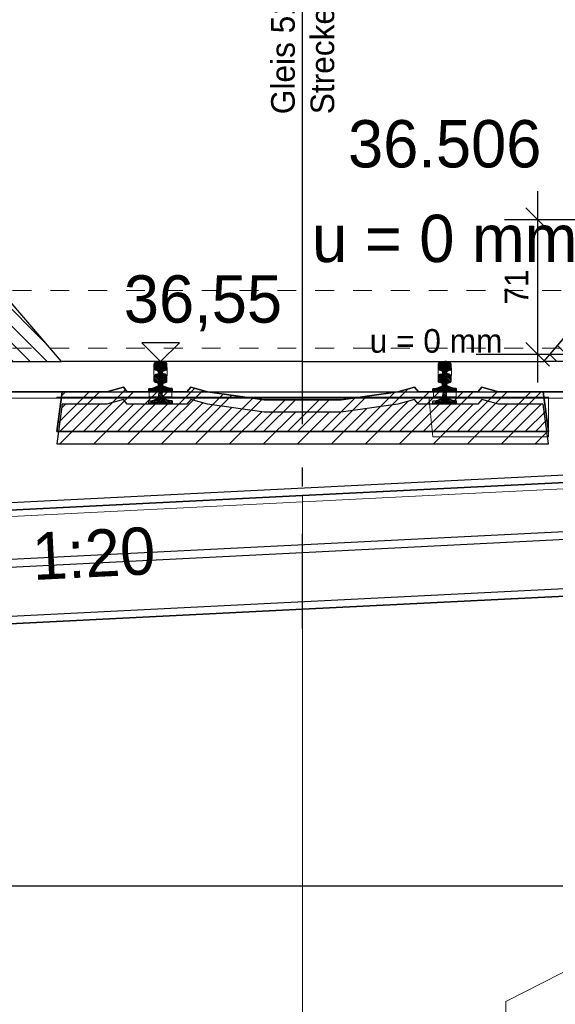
# Model space of a CAD drawing. Extents: x -805 to 3526, y -961 to 1039.
# Tile 166 of 256: x 859.62 to 862.45, y 33.11 to 38.31. Entities that reach past the tile are written whole.
import ezdxf
from ezdxf.enums import TextEntityAlignment as Align

# ---------------------------------------------------------------- set-up
doc = ezdxf.new("R2010")
doc.units = 0
for name, pattern in [('AUSGEZOGEN', [2, 1, 1]), ('STRICHPUNKT', [1, 0.5, -0.25, 0, -0.25]), ('VE22-087 - Bf_Dorsten-Hervest ModellRevit2022_rvt-1-Schnitt 6$0$Verdeckt', [7.14375, 4.7625, -2.38125])]:
    doc.linetypes.add(name, pattern=pattern)
doc.layers.get('0').update_dxf_attribs({"color": 251})
for name, color, linetype in [('361___H__Lichtraumprofil GC Hauptgleise', 8, 'Continuous'), ('Lichtraumprofil', 9, 'Continuous'), ('TTK-B-Gleis', 254, 'Continuous'), ('TTK-B-Verm', 251, 'Continuous'), ('TTK-P-Bahnsteig', 12, 'Continuous'), ('TTK-P-Gleis', 162, 'Continuous'), ('TTK-P-Gleisachse', 250, 'Continuous'), ('TTK-P-QP Block', 162, 'Continuous'), ('TTK-P-TEXT', 12, 'AUSGEZOGEN'), ('TTK-P-Verm', 251, 'Continuous'), ('TTK-P-Verm-ProVI', 112, 'Continuous'), ('TTK-QPs Blöcke', 102, 'Continuous')]:
    doc.layers.add(name, color=color, linetype=linetype)
for name, color, linetype, lineweight in [('EB-2236S-GLEIS-LIN', 7, 'Continuous', 25), ('EB-62273S-BETTUNG-LIN', 1, 'Continuous', 25), ('EB-62273S-FSS-LIN', 2, 'Continuous', 35), ('EB-62273S-GLEIS-LIN', 7, 'Continuous', 25), ('EB-62273S-GLEIS-TXT', 7, 'Continuous', 25), ('EB-62273S-GLEISACHSE-LIN', 7, 'STRICHPUNKT', 25), ('EB-62273S-NEIGUNG-TXT', 7, 'Continuous', 25), ('EB-62273S-PLANUM-LIN', 2, 'Continuous', 35), ('EB-62273S-PSS-LIN', 4, 'Continuous', 25), ('EB-62273S-Q-LOT-LIN', 7, 'Continuous', 18), ('EB-62273S-SCHWELLE-LIN', 7, 'Continuous', 25), ('EB-62273S-SCHWELLE-SRA', 7, 'Continuous', 18), ('IFCOUT_Oberbau_IFC_RVT-1-Schnitt 6$0$A-GENM', 13, 'Continuous', 9), ('TTK-B-Bestand', 252, 'Continuous', 35), ('TTK-P-Treppe oben', 12, 'Continuous', 25), ('TTK-P-Treppe unten', 12, 'Continuous', 25), ('VE22-087 - Bf_Dorsten-Hervest ModellRevit2022_rvt-1-Schnitt 6$0$A-FLOR-LEVL', 51, 'Continuous', 5)]:
    doc.layers.add(name, color=color, linetype=linetype, lineweight=lineweight)
doc.styles.add('AKG DIN 6776', font='AKG_DIN67.TTF')
doc.styles.add('PROVI', font='PROVI.SHX')
doc.styles.get("Standard").update_dxf_attribs({"font": 'arial.ttf'})
doc.styles.add('TTK AKG DIN 6776', font='AKG_DIN67.TTF', dxfattribs={"height": 0.25})
doc.dimstyles.new('TTK', dxfattribs={"dimtxt": 2.5, "dimasz": 2.5, "dimexe": 3.5, "dimexo": 0.1, "dimgap": 1, "dimtad": 1, "dimzin": 0, "dimtxsty": 'AKG DIN 6776', "dimblk": 'OBLIQUE', "dimcen": -0.09, "dimdle": 3, "dimclrd": 256, "dimclre": 256, "dimclrt": 256, "dimadec": 3, "dimazin": 0, "dimtfac": 1, "dimtofl": 0, "dimtmove": 0, "dimatfit": 3, "dimldrblk": 'OBLIQUE', "dimfxl": 7, "dimfxlon": 1, "dimtolj": 1, "dimtzin": 0, "dimlwd": -1, "dimlwe": -1, "dimarcsym": 0})
doc.dimstyles.new('TTK$6', dxfattribs={"dimtxt": 2.5, "dimasz": 2.5, "dimexe": 3.5, "dimexo": 0.1, "dimgap": 1, "dimtad": 1, "dimzin": 0, "dimtxsty": 'AKG DIN 6776', "dimblk": 'OBLIQUE', "dimcen": -0.09, "dimdle": 3, "dimse1": 1, "dimse2": 1, "dimclrd": 256, "dimclre": 256, "dimclrt": 256, "dimadec": 3, "dimazin": 0, "dimtfac": 1, "dimtofl": 0, "dimtmove": 0, "dimatfit": 3, "dimldrblk": 'OBLIQUE', "dimfxl": 7, "dimfxlon": 1, "dimtolj": 1, "dimtzin": 0, "dimlwd": -1, "dimlwe": -1, "dimarcsym": 0})
pattern_1 = [(45, (-142.05051, 87.43236), (-0.04490128, 0.04490128), [])]

# ---------------------------------------------------------------- blocks, each defined once
blk = doc.blocks.new('*D549')
at = {"layer": 'DEFPOINTS', "color": 0}
for p in [(1594.653, 36.7397), (1594.3062, 36.5752), (8.2233, 0)]:
    blk.add_point(p, dxfattribs=at)
at = {"layer": 'TTK-B-Bestand', "insert": (1594.1093, 36.9835), "char_height": 0.25, "attachment_point": 5, "style": 'AKG DIN 6776'}
blk.add_mtext('\\A1;36,588', dxfattribs=at)
blk = doc.blocks.new('_OBLIQUE')
at = {"color": 0, "linetype": 'ByBlock'}
blk.add_line((-0.5, -0.5), (0.5, 0.5), dxfattribs=at)
blk = doc.blocks.new('*D548')
at = {"layer": 'DEFPOINTS', "color": 0}
for p in [(1585.5366, 36.7706), (1585.0459, 36.614), (-0.8681, 0.0309)]:
    blk.add_point(p, dxfattribs=at)
at = {"layer": 'TTK-B-Bestand', "insert": (1585.0178, 37.0144), "char_height": 0.25, "attachment_point": 5, "style": 'AKG DIN 6776'}
blk.add_mtext('\\A1;36,621', dxfattribs=at)
blk = doc.blocks.new('*D547')
at = {"layer": 'DEFPOINTS', "color": 0}
for p in [(1244.5951, 35.6713), (1244.1853, 35.5313), (0, 0)]:
    blk.add_point(p, dxfattribs=at)
at = {"layer": 'TTK-P-Treppe unten', "insert": (1244.1389, 35.9152), "char_height": 0.25, "attachment_point": 5, "style": 'AKG DIN 6776', "bg_fill": 3, "box_fill_scale": 1.1, "bg_fill_color": 256, "bg_fill_true_color": 13158600, "bg_fill_transparency": 0}
blk.add_mtext('\\A1;35,53', dxfattribs=at)
blk = doc.blocks.new('*D546')
at = {"layer": 'DEFPOINTS', "color": 0}
for p in [(1248.9571, 37.4519), (1249.0816, 37.3335), (0, 0)]:
    blk.add_point(p, dxfattribs=at)
at = {"layer": 'TTK-P-Treppe unten', "insert": (1249.4133, 37.6958), "char_height": 0.25, "attachment_point": 5, "style": 'AKG DIN 6776'}
blk.add_mtext('\\A1;37,33', dxfattribs=at)
blk = doc.blocks.new('*D545')
at = {"layer": 'DEFPOINTS', "color": 0}
for p in [(1259.6018, 37.4765), (1259.6991, 37.3874), (0.198, 0.0396)]:
    blk.add_point(p, dxfattribs=at)
at = {"layer": 'TTK-P-Treppe unten', "insert": (1259.1455, 37.7204), "char_height": 0.25, "attachment_point": 5, "style": 'AKG DIN 6776'}
blk.add_mtext('\\A1;37,35', dxfattribs=at)
blk = doc.blocks.new('S54')
at = {"color": 0}
for p, q in [((-0.0335, 0.1187), (0.0018, 0.154)), ((-0.0335, 0.1275), (-0.0071, 0.1539)), ((-0.0335, 0.1363), (-0.0164, 0.1534)), ((-0.0335, 0.14), (-0.0324, 0.1449)), ((-0.0335, 0.116), (-0.0335, 0.14)), ((-0.0332, 0.1123), (-0.0335, 0.116)), ((-0.0326, 0.1114), (-0.0332, 0.1123)), ((-0.0311, 0.1105), (-0.0326, 0.1114)), ((-0.0324, 0.1449), (-0.0315, 0.147)), ((-0.0322, 0.1112), (0.0105, 0.1539)), ((-0.0315, 0.147), (-0.0296, 0.1491)), ((-0.0153, 0.1048), (-0.0311, 0.1105)), ((-0.0296, 0.1491), (-0.0275, 0.1505)), ((-0.0275, 0.1505), (-0.0253, 0.1518)), ((-0.0259, 0.1086), (0.0187, 0.1531)), ((-0.0253, 0.1518), (-0.0243, 0.1521)), ((-0.0243, 0.1521), (-0.0209, 0.1529)), ((-0.0209, 0.1529), (-0.0171, 0.1533)), ((-0.0194, 0.1063), (0.0258, 0.1515)), ((-0.0171, 0.1533), (-0.014, 0.1536)), ((-0.0141, 0.1041), (-0.0153, 0.1048)), ((-0.0128, 0.1029), (-0.0141, 0.1041)), ((-0.014, 0.1536), (-0.0099, 0.1539)), ((-0.0134, 0.1034), (0.0309, 0.1477)), ((-0.0106, 0.0974), (0.0332, 0.1412)), ((-0.0099, 0.1539), (-0.0058, 0.154)), ((-0.0091, 0.09), (0.0335, 0.1326)), ((-0.0083, 0.082), (0.0335, 0.1238)), ((-0.0058, 0.154), (-0.0026, 0.154)), ((-0.0026, 0.154), (0, 0.154)), ((0.0026, 0.154), (0, 0.154)), ((0.0058, 0.154), (0.0026, 0.154)), ((0.0099, 0.1539), (0.0058, 0.154)), ((0.014, 0.1536), (0.0099, 0.1539)), ((0.0128, 0.1029), (0.0141, 0.1041)), ((0.0171, 0.1533), (0.014, 0.1536)), ((0.0141, 0.1041), (0.0153, 0.1048)), ((0.0153, 0.1048), (0.0311, 0.1105)), ((0.0209, 0.1529), (0.0171, 0.1533)), ((0.0243, 0.1521), (0.0209, 0.1529)), ((0.0253, 0.1518), (0.0243, 0.1521)), ((0.0275, 0.1505), (0.0253, 0.1518)), ((0.0296, 0.1491), (0.0275, 0.1505)), ((0.0279, 0.1093), (0.0335, 0.115)), ((0.0315, 0.147), (0.0296, 0.1491)), ((0.0311, 0.1105), (0.0326, 0.1114)), ((0.0324, 0.1449), (0.0315, 0.147)), ((0.0335, 0.14), (0.0324, 0.1449)), ((0.0326, 0.1114), (0.0332, 0.1123)), ((0.0332, 0.1123), (0.0335, 0.116)), ((0.0335, 0.116), (0.0335, 0.14)), ((-0.0119, 0.1016), (-0.0128, 0.1029)), ((-0.0112, 0.1), (-0.0119, 0.1016)), ((-0.0105, 0.0968), (-0.0112, 0.1)), ((-0.0101, 0.0951), (-0.0105, 0.0968)), ((-0.0092, 0.091), (-0.0101, 0.0951)), ((-0.0099, 0.0362), (0.008, 0.0541)), ((-0.0085, 0.0854), (-0.0092, 0.091)), ((-0.0088, 0.0462), (0.008, 0.0629)), ((-0.0088, 0.0461), (-0.008, 0.0528)), ((-0.008, 0.0786), (-0.0085, 0.0854)), ((-0.008, 0.0735), (0.0092, 0.0906)), ((-0.008, 0.0646), (0.0082, 0.0808)), ((-0.008, 0.0786), (-0.008, 0.0528)), ((-0.008, 0.0558), (0.008, 0.0718)), ((0.008, 0.0786), (0.0085, 0.0854)), ((0.008, 0.0786), (0.008, 0.0528)), ((0.0088, 0.0461), (0.008, 0.0528)), ((0.0085, 0.0854), (0.0092, 0.091)), ((0.0092, 0.091), (0.0101, 0.0951)), ((0.0101, 0.0951), (0.0105, 0.0968)), ((0.0105, 0.0968), (0.0112, 0.1)), ((0.0112, 0.1), (0.0119, 0.1016)), ((0.0119, 0.1016), (0.0128, 0.1029)), ((-0.0625, 0.0013), (-0.0511, 0.0127)), ((-0.0625, 0.0099), (-0.0617, 0.0108)), ((-0.0625, 0), (-0.0625, 0.0099)), ((-0.0625, 0), (0.0625, 0)), ((-0.0617, 0.0108), (-0.0608, 0.0117)), ((-0.0608, 0.0117), (-0.0595, 0.012)), ((-0.0595, 0.012), (-0.0447, 0.0132)), ((-0.0549, 0), (-0.0403, 0.0146)), ((-0.0461, 0), (-0.0263, 0.0198)), ((-0.0447, 0.0132), (-0.0417, 0.0141)), ((-0.0417, 0.0141), (-0.0157, 0.0237)), ((-0.0372, 0.0001), (0.0088, 0.046)), ((-0.0283, 0.0001), (0.0095, 0.038)), ((-0.0195, 0.0001), (0.0111, 0.0307)), ((-0.0157, 0.0237), (-0.0137, 0.0249)), ((-0.0137, 0.0249), (-0.0124, 0.026)), ((-0.0124, 0.026), (-0.0119, 0.0274)), ((-0.0119, 0.0274), (-0.0109, 0.0313)), ((-0.0109, 0.0313), (-0.0096, 0.0378)), ((-0.0106, 0.0001), (0.014, 0.0247)), ((-0.0096, 0.0378), (-0.0088, 0.0461)), ((-0.0018, 0.0001), (0.0201, 0.022)), ((0.0071, 0.0001), (0.0266, 0.0197)), ((0.0096, 0.0378), (0.0088, 0.0461)), ((0.0109, 0.0313), (0.0096, 0.0378)), ((0.0119, 0.0274), (0.0109, 0.0313)), ((0.0124, 0.026), (0.0119, 0.0274)), ((0.0137, 0.0249), (0.0124, 0.026)), ((0.0157, 0.0237), (0.0137, 0.0249)), ((0.0417, 0.0141), (0.0157, 0.0237)), ((0.0159, 0.0001), (0.0331, 0.0173)), ((0.0247, 0.0001), (0.0395, 0.0149)), ((0.0335, 0.0001), (0.0462, 0.0127)), ((0.0447, 0.0132), (0.0417, 0.0141)), ((0.0424, 0.0001), (0.0543, 0.012)), ((0.0595, 0.012), (0.0447, 0.0132)), ((0.0608, 0.0117), (0.0595, 0.012)), ((0.06, 0), (0.0625, 0.0025)), ((0.0617, 0.0108), (0.0608, 0.0117)), ((0.0625, 0.0099), (0.0617, 0.0108)), ((0.0618, 0.0107), (0.0618, 0.0107)), ((0.0625, 0), (0.0625, 0.0099))]:
    blk.add_line(p, q, dxfattribs=at)
blk = doc.blocks.new('A$C59C97115')
at = {"layer": 'Lichtraumprofil', "transparency": 33554559}
h = blk.add_hatch(dxfattribs=at)
h.set_pattern_fill('ANSI31', color=42, scale=0.02)
h.set_pattern_definition(pattern_1)
h.paths.add_polyline_path([(-1.6, 0.38), (-1.7, 0.38), (-1.7, 0.76), (-2.2, 0.76), (-2.5, 0.76), (-2.5, 0), (-1.275, 0)])
h = blk.add_hatch(dxfattribs=at)
h.set_pattern_fill('ANSI31', color=42, scale=0.02)
h.set_pattern_definition(pattern_1)
h.paths.add_polyline_path([(1.6, 0.38), (1.7, 0.38), (1.7, 0.76), (2.2, 0.76), (2.5, 0.76), (2.5, 0), (1.275, 0)])
at = {"layer": 'Lichtraumprofil', "color": 42}
for p, q in [((-1.275, 0), (-1.6, 0.38)), ((1.275, 0), (1.6, 0.38)), ((0, 0), (-1.275, 0)), ((0, 0), (1.275, 0))]:
    blk.add_line(p, q, dxfattribs=at)
at = {"layer": 'Lichtraumprofil', "color": 42, "flags": 128}
for points in [[(-2.5, 0.76), (-2.5, 0), (-1.275, 0), (-1.6, 0.38), (-1.7, 0.38), (-1.7, 0.76), (-2.2, 0.76), (-2.2, 0.76), (-2.5, 0.76)], [(2.5, 0.76), (2.5, 0), (1.275, 0), (1.6, 0.38), (1.7, 0.38), (1.7, 0.76), (2.2, 0.76), (2.2, 0.76), (2.5, 0.76)]]:
    blk.add_lwpolyline(points, dxfattribs=at)
blk = doc.blocks.new('PVI_QPZEI_HOE')
for p, q in [((-0.2, 0.2), (0, 0)), ((-0.2, 0.2), (0.2, 0.2)), ((0.2, 0.2), (0, 0))]:
    blk.add_line(p, q)
blk = doc.blocks.new('*D627')
at = {"layer": 'DEFPOINTS', "color": 0}
for p in [(862.7815, 44.0953), (862.7815, 37.256), (861.1115, 36.5451)]:
    blk.add_point(p, dxfattribs=at)
at = {"layer": 'TTK-P-Verm'}
for p, q in [((861.1115, 43.3953), (861.1115, 44.4453)), ((862.7815, 43.3953), (862.7815, 44.4453)), ((860.8115, 44.0953), (863.0815, 44.0953))]:
    blk.add_line(p, q, dxfattribs=at)
at = {"layer": 'TTK-P-Verm', "xscale": 0.25, "yscale": 0.25, "zscale": 0.25, "rotation": 180}
blk.add_blockref('_OBLIQUE', (861.1115, 44.0953), dxfattribs=at)
at = {"layer": 'TTK-P-Verm', "xscale": 0.25, "yscale": 0.25, "zscale": 0.25}
blk.add_blockref('_OBLIQUE', (862.7815, 44.0953), dxfattribs=at)
at = {"layer": 'TTK-P-Verm', "insert": (861.9465, 44.339), "char_height": 0.25, "attachment_point": 5, "style": 'AKG DIN 6776'}
blk.add_mtext('\\A1;1,67', dxfattribs=at)
blk = doc.blocks.new('*D543')
at = {"layer": 'DEFPOINTS', "color": 0}
for p in [(859.6449, 36.5698), (860.128, 36.5698), (-0.7156, 0.0247)]:
    blk.add_point(p, dxfattribs=at)
at = {"layer": 'TTK-P-TEXT', "insert": (860.5843, 36.8136), "char_height": 0.25, "attachment_point": 5, "style": 'AKG DIN 6776'}
blk.add_mtext('\\A1;36,55', dxfattribs=at)
blk = doc.blocks.new('*D541')
at = {"layer": 'DEFPOINTS', "color": 0}
for p in [(868.7985, 36.6417), (869.2816, 36.6417), (8.438, 0.0966)]:
    blk.add_point(p, dxfattribs=at)
at = {"layer": 'TTK-B-Bestand', "insert": (869.7378, 36.8855), "char_height": 0.25, "attachment_point": 5, "style": 'AKG DIN 6776'}
blk.add_mtext('\\A1;36,55', dxfattribs=at)
blk = doc.blocks.new('IFCOUT_Oberbau_IFC_RVT-1-Schnitt 6$0$Family - 23137-V1-Schnitt 6')
at = {"layer": 'IFCOUT_Oberbau_IFC_RVT-1-Schnitt 6$0$A-GENM', "lineweight": 5}
for p, q in [((1153.2, 36316.6), (1152.2, 36316.5)), ((1152.2, 36316.5), (3118.5, 36316.5)), ((1152.2, 36316.5), (1152.2, 36311.4)), ((2914.3, 36316.6), (3677, 36316.5)), ((3752, 36316.5), (3753.5, 36316.7))]:
    blk.add_line(p, q, dxfattribs=at)
at = {"layer": 'IFCOUT_Oberbau_IFC_RVT-1-Schnitt 6$0$A-GENM', "color": 50}
for p, q in [((3677, 36316.5), (3118.5, 36316.5)), ((3118.5, 36316.5), (3123.8, 36265.8)), ((3752, 36316.5), (3677, 36316.5)), ((3752, 36113.1), (3752, 36316.5)), ((3123.8, 36265.8), (3140.5, 36106.5)), ((3140.5, 36106.5), (3752, 36106.5)), ((3752, 36106.5), (3752, 36113.1))]:
    blk.add_line(p, q, dxfattribs=at)
blk = doc.blocks.new('24740 regelQP Bestand')
at = {"layer": 'IFCOUT_Oberbau_IFC_RVT-1-Schnitt 6$0$A-GENM', "color": 251, "lineweight": 5}
for p, q in [((-8513.5, -315.5), (-8512, -315.3)), ((-8443.5, -315.5), (-8442, -315.3)), ((-8443.5, -343.5), (-8442, -342.9)), ((-8443.5, -355.5), (-8442, -355.3)), ((-7011.3, -315.4), (-7009.8, -315.3)), ((-6941.3, -315.4), (-6939.8, -315.3)), ((-6941.3, -343.4), (-6939.8, -342.8)), ((-6941.3, -355.4), (-6939.8, -355.3)), ((-8538.5, -444.5), (-8537, -444.3)), ((-8468.5, -417.8), (-8467, -416.8)), ((-8468.5, -444.5), (-8467, -444.3)), ((-6966.3, -417.6), (-6964.8, -416.5)), ((-6966.3, -444.4), (-6964.8, -444.3)), ((-6916.3, -444.4), (-6914.8, -444.3)), ((-6916.3, -461.9), (-6914.8, -461.5)), ((-8398.2, -475.5), (-8391, -475.4)), ((-6916.3, -469.4), (-6914.8, -469.3))]:
    blk.add_line(p, q, dxfattribs=at)
at = {"layer": 'IFCOUT_Oberbau_IFC_RVT-1-Schnitt 6$0$A-GENM', "color": 251}
for p, q in [((-8464.6, -315.5), (-8513.5, -315.5)), ((-8513.5, -315.5), (-8513.5, -327.4)), ((-8513.5, -327.4), (-8513.5, -355.5)), ((-8513.5, -355.5), (-8506, -355.5)), ((-8506, -355.5), (-8488.5, -355.5)), ((-8488.5, -355.5), (-8488.5, -382.1)), ((-8468.5, -417.8), (-8468.5, -355.5)), ((-8468.5, -355.5), (-8461, -355.5)), ((-8461, -355.5), (-8443.5, -355.5)), ((-8443.5, -343.5), (-8443.5, -315.5)), ((-8443.5, -355.5), (-8443.5, -343.5)), ((-6974.3, -315.4), (-7011.3, -315.4)), ((-7011.3, -315.4), (-7011.3, -327.5)), ((-7011.3, -327.5), (-7011.3, -355.4)), ((-7011.3, -355.4), (-7003.8, -355.4)), ((-7003.8, -355.4), (-6986.3, -355.4)), ((-6986.3, -355.4), (-6986.3, -382.3)), ((-6966.3, -417.6), (-6966.3, -355.4)), ((-6966.3, -355.4), (-6958.8, -355.4)), ((-6958.8, -355.4), (-6941.3, -355.4)), ((-6941.3, -315.4), (-6955.5, -315.4)), ((-6941.3, -343.4), (-6941.3, -315.4)), ((-6941.3, -355.4), (-6941.3, -343.4)), ((-8488.5, -382.1), (-8488.5, -444.5)), ((-6986.3, -382.3), (-6986.3, -444.4)), ((-8516.8, -444.5), (-8538.5, -444.5)), ((-8538.5, -444.5), (-8538.5, -451.9)), ((-8538.5, -451.9), (-8538.5, -469.5)), ((-8488.5, -444.5), (-8494.2, -444.5)), ((-8468.5, -444.5), (-8468.5, -417.8)), ((-8433.5, -444.5), (-8468.5, -444.5)), ((-8418.5, -462), (-8418.5, -444.5)), ((-8418.5, -469.5), (-8418.5, -462)), ((-7036.3, -444.4), (-7036.3, -452)), ((-7036.3, -452), (-7036.3, -469.4)), ((-6986.3, -444.4), (-6997.9, -444.4)), ((-6966.3, -444.4), (-6966.3, -417.6)), ((-6942.7, -444.4), (-6966.3, -444.4)), ((-6916.3, -461.9), (-6916.3, -444.4)), ((-6916.3, -469.4), (-6916.3, -461.9)), ((-8398.2, -475.5), (-9398.6, -475.5)), ((-8538.5, -469.5), (-8502.6, -469.5)), ((-8502.6, -469.5), (-8418.5, -469.5)), ((-6056.2, -475.4), (-8398.2, -475.5)), ((-7036.3, -469.4), (-7000.2, -469.4)), ((-7000.2, -469.4), (-6916.3, -469.4)), ((-6920.6, -982.6), (-5408.7, -907)), ((-10422.1, -1157.8), (-6920.6, -982.6))]:
    blk.add_line(p, q, dxfattribs=at)
at = {"layer": 'VE22-087 - Bf_Dorsten-Hervest ModellRevit2022_rvt-1-Schnitt 6$0$A-FLOR-LEVL', "linetype": 'VE22-087 - Bf_Dorsten-Hervest ModellRevit2022_rvt-1-Schnitt 6$0$Verdeckt', "lineweight": 9}
for p, q in [((-31061.2, 92.7), (38842.9, 92.7)), ((-31061.2, -211.6), (38842.9, -211.6))]:
    blk.add_line(p, q, dxfattribs=at)
at = {"layer": 'IFCOUT_Oberbau_IFC_RVT-1-Schnitt 6$0$A-GENM', "color": 251, "lineweight": 5}
blk.add_blockref('IFCOUT_Oberbau_IFC_RVT-1-Schnitt 6$0$Family - 23137-V1-Schnitt 6', (-10179.3, -36786.9), dxfattribs=at)
blk = doc.blocks.new('*D609')
at = {"layer": 'DEFPOINTS', "color": 0}
for p in [(868.8389, 43.3271), (868.8389, 36.7886), (862.6501, 36.7362)]:
    blk.add_point(p, dxfattribs=at)
at = {"layer": 'TTK-B-Verm'}
for p, q in [((862.6501, 42.6271), (862.6501, 43.6771)), ((868.8389, 42.6271), (868.8389, 43.6771)), ((862.3501, 43.3271), (869.1389, 43.3271))]:
    blk.add_line(p, q, dxfattribs=at)
at = {"layer": 'TTK-B-Verm', "xscale": 0.25, "yscale": 0.25, "zscale": 0.25, "rotation": 180}
blk.add_blockref('_OBLIQUE', (862.6501, 43.3271), dxfattribs=at)
at = {"layer": 'TTK-B-Verm', "xscale": 0.25, "yscale": 0.25, "zscale": 0.25}
blk.add_blockref('_OBLIQUE', (868.8389, 43.3271), dxfattribs=at)
at = {"layer": 'TTK-B-Verm', "insert": (865.7445, 43.5708), "char_height": 0.25, "attachment_point": 5, "style": 'AKG DIN 6776'}
blk.add_mtext('\\A1;6,19', dxfattribs=at)
blk = doc.blocks.new('*D605')
at = {"layer": 'DEFPOINTS', "color": 0}
for p in [(862.3543, 37.256), (862.7928, 37.256), (862.0235, 36.5451)]:
    blk.add_point(p, dxfattribs=at)
at = {"layer": 'TTK-P-Verm'}
for p, q in [((862.3543, 36.3951), (862.3543, 37.406)), ((862.7043, 37.256), (862.1793, 37.256)), ((862.0285, 36.5451), (862.5293, 36.5451))]:
    blk.add_line(p, q, dxfattribs=at)
at = {"layer": 'TTK-P-Verm', "xscale": 0.125, "yscale": 0.125, "zscale": 0.125}
for p, rotation in [((862.3543, 37.256), 90), ((862.3543, 36.5451), 270)]:
    blk.add_blockref('_OBLIQUE', p, dxfattribs=dict(at, rotation=rotation))
at = {"layer": 'TTK-P-Verm', "insert": (862.2418, 36.9006), "char_height": 0.125, "attachment_point": 5, "rotation": 90, "style": 'AKG DIN 6776'}
blk.add_mtext('\\A1;71', dxfattribs=at)
blk = doc.blocks.new('*D540')
at = {"layer": 'DEFPOINTS', "color": 0}
for p in [(1239.4124, 37.4656), (1239.2481, 37.3256), (-4.9372, 1.7943)]:
    blk.add_point(p, dxfattribs=at)
at = {"layer": 'TTK-P-Treppe unten', "insert": (1238.8681, 37.7095), "char_height": 0.25, "attachment_point": 5, "style": 'AKG DIN 6776', "bg_fill": 3, "box_fill_scale": 1.1, "bg_fill_color": 256, "bg_fill_true_color": 13158600, "bg_fill_transparency": 0}
blk.add_mtext('\\A1;37,329', dxfattribs=at)
blk = doc.blocks.new('*D538')
at = {"layer": 'DEFPOINTS', "color": 0}
for p in [(1076.6395, 36.011), (1076.7895, 35.997), (0, 0)]:
    blk.add_point(p, dxfattribs=at)
at = {"layer": 'TTK-P-Treppe oben', "insert": (1076.1833, 36.2548), "char_height": 0.25, "attachment_point": 5, "style": 'AKG DIN 6776'}
blk.add_mtext('\\A1;36,00', dxfattribs=at)
blk = doc.blocks.new('QP 24740')
at = {"layer": 'EB-62273S-SCHWELLE-SRA', "true_color": 0x58ba48}
h = blk.add_hatch(dxfattribs=at)
h.set_pattern_fill('ANSI31', color=85, scale=1.016, style=0)
h.set_pattern_definition([(45, (40551.6323, 12807.34214), (-0.0898025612, 0.0898025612), [])])
h.paths.add_polyline_path([(-3.9884, -1.1133), (-3.9594, -0.9033), (-3.7244, -0.9033), (-3.6354, -0.8783), (-3.6354, -0.8783), (-3.6154, -0.9033), (-3.3004, -0.9033), (-3.2804, -0.8783), (-3.2804, -0.8783), (-3.1914, -0.9033), (-3.1914, -0.9033), (-2.8914, -0.9453), (-2.4854, -0.9453), (-2.1854, -0.9033), (-2.1854, -0.9033), (-2.0964, -0.8783), (-2.0964, -0.8783), (-2.0764, -0.9033), (-1.7614, -0.9033), (-1.7414, -0.8783), (-1.7414, -0.8783), (-1.6524, -0.9033), (-1.4174, -0.9033), (-1.3884, -1.1133)])
at = {"layer": 'EB-62273S-BETTUNG-LIN', "color": 85, "true_color": 0x58ba48, "flags": 128}
blk.add_lwpolyline([(-5.3828, -1.5856), (-4.3594, -0.9033), (-1.0984, -0.9033)], dxfattribs=at)
at = {"layer": 'EB-62273S-FSS-LIN', "color": 85, "true_color": 0x58ba48, "flags": 128}
blk.add_lwpolyline([(-6.4884, -2.2416), (-2.6884, -2.0516), (-1.1234, -1.9733), (-1.1234, -1.6283)], dxfattribs=at)
at = {"layer": 'EB-62273S-GLEISACHSE-LIN', "color": 85, "true_color": 0x58ba48}
blk.add_line((-2.6884, -2.1533), (-2.6884, 0.9717), dxfattribs=at)
at = {"layer": 'EB-62273S-PLANUM-LIN', "color": 85, "true_color": 0x58ba48, "flags": 128}
blk.add_lwpolyline([(-6.4884, -1.6408), (-2.6884, -1.4508), (-1.1234, -1.3726)], dxfattribs=at)
at = {"layer": 'EB-62273S-PSS-LIN', "color": 85, "true_color": 0x58ba48, "flags": 128}
blk.add_lwpolyline([(-6.4884, -1.9412), (-2.6884, -1.7512), (-1.1234, -1.673), (-1.1234, -1.6283)], dxfattribs=at)
at = {"layer": 'EB-62273S-Q-LOT-LIN', "color": 85, "true_color": 0x58ba48}
blk.add_line((-2.6884, -9.2488), (-2.6884, -1.4508), dxfattribs=at)
at = {"layer": 'EB-62273S-Q-LOT-LIN', "color": 85, "true_color": 0x58ba48, "flags": 128}
blk.add_lwpolyline([(-1.1234, -9.2488), (-1.1234, -9.1238), (-1.6144, -8.8738), (-1.6144, -4.1238), (-1.1234, -3.8738), (-1.1234, -1.3726)], dxfattribs=at)
at = {"layer": 'EB-62273S-SCHWELLE-LIN', "color": 85, "true_color": 0x58ba48, "flags": 128}
blk.add_lwpolyline([(-3.9884, -1.1133), (-3.9594, -0.9033), (-3.7244, -0.9033), (-3.6354, -0.8783), (-3.6154, -0.9033), (-3.3004, -0.9033), (-3.2804, -0.8783), (-3.1914, -0.9033), (-2.8914, -0.9453), (-2.4854, -0.9453), (-2.1854, -0.9033), (-2.0964, -0.8783), (-2.0764, -0.9033), (-1.7614, -0.9033), (-1.7414, -0.8783), (-1.6524, -0.9033), (-1.4174, -0.9033), (-1.3884, -1.1133), (-3.9884, -1.1133)], dxfattribs=at)
at = {"layer": 'EB-62273S-GLEIS-LIN', "color": 85, "true_color": 0x58ba48}
for p in [(-3.4394, -0.8973), (-1.9374, -0.8973)]:
    blk.add_blockref('S54', p, dxfattribs=at)
at = {"layer": 'EB-62273S-GLEIS-TXT', "color": 85, "true_color": 0x58ba48, "style": 'PROVI'}
for s, p in [('36.506', (-1.9374, 0.2827)), ('u = 0 mm', (-1.9374, -0.2173))]:
    blk.add_text(s, height=0.25, dxfattribs=at).set_placement(p, align=Align.CENTER)
at = {"layer": 'EB-62273S-NEIGUNG-TXT', "color": 85, "true_color": 0x58ba48, "style": 'PROVI'}
blk.add_text('1:20', height=0.25, rotation=2.8624, dxfattribs=at).set_placement((-3.7997, -1.6316), align=Align.TOP_CENTER)
blk = doc.blocks.new('*D536')
at = {"layer": 'DEFPOINTS', "color": 0}
for p in [(1593.4264, 36.6522), (1593.9095, 36.6522), (733.0659, 0.1071)]:
    blk.add_point(p, dxfattribs=at)
at = {"layer": 'TTK-P-TEXT', "insert": (1594.4538, 36.896), "char_height": 0.25, "attachment_point": 5, "style": 'AKG DIN 6776'}
blk.add_mtext('\\A1;36,589', dxfattribs=at)

msp = doc.modelspace()

# ---------------------------------------------------------------- hatches: boundary and pattern name
at = {"layer": 'TTK-P-Gleis'}
h = msp.add_hatch(dxfattribs=at)
h.set_pattern_fill('ANSI31', color=251, scale=0.04, style=0)
h.set_pattern_definition([(45, (846.6574, 30.86935), (-0.0898026, 0.0898026), [])])
h.paths.add_polyline_path([(862.4115, 36.1365), (862.3825, 36.3465), (862.1475, 36.3465), (862.0585, 36.3715), (862.0385, 36.3465), (861.7235, 36.3465), (861.7035, 36.3715), (861.6145, 36.3465), (861.3144, 36.3045), (860.9085, 36.3045), (860.6085, 36.3465), (860.5195, 36.3715), (860.4995, 36.3465), (860.1845, 36.3465), (860.1645, 36.3715), (860.0755, 36.3465), (859.8405, 36.3465), (859.8115, 36.1365)])

# ---------------------------------------------------------------- linework, layer by layer
at = {"color": 251}
for p, q in [((860.2605, 36.606), (860.3605, 36.506)), ((860.4605, 36.606), (860.2605, 36.606)), ((860.4605, 36.606), (860.3605, 36.506))]:
    msp.add_line(p, q, dxfattribs=at)
at = {"layer": 'TTK-P-Gleis', "color": 251, "linetype": 'STRICHPUNKT', "ltscale": 5}
msp.add_line((861.1115, 36.1751), (861.1115, 42.9633), dxfattribs=at)
at = {"layer": 'TTK-P-Gleis', "color": 251}
for p, q in [((859.8405, 36.346), (859.4405, 36.346)), ((862.7015, 36.346), (862.3825, 36.346))]:
    msp.add_line(p, q, dxfattribs=at)
at = {"layer": 'TTK-P-Gleis', "color": 251, "flags": 128}
msp.add_lwpolyline([(862.4115, 36.136), (862.3825, 36.346), (862.1475, 36.346), (862.0585, 36.371), (862.0385, 36.346), (861.7235, 36.346), (861.7035, 36.371), (861.6145, 36.346), (861.3144, 36.304), (860.9085, 36.304), (860.6085, 36.346), (860.5195, 36.371), (860.4995, 36.346), (860.1845, 36.346), (860.1645, 36.371), (860.0755, 36.346), (859.8405, 36.346), (859.8115, 36.136), (862.4115, 36.136)], dxfattribs=at)

# ---------------------------------------------------------------- block references
at = {"layer": '361___H__Lichtraumprofil GC Hauptgleise', "color": 251, "xscale": -1}
msp.add_blockref('A$C59C97115', (861.1115, 36.506), dxfattribs=at)
at = {"layer": 'EB-2236S-GLEIS-LIN', "color": 251, "xscale": -0.5, "yscale": 0.5, "zscale": 0.5}
msp.add_blockref('PVI_QPZEI_HOE', (860.3605, 36.506), dxfattribs=at)
at = {"layer": 'TTK-P-Gleis', "color": 251, "xscale": -1}
for p in [(860.3605, 36.352), (861.8625, 36.352)]:
    msp.add_blockref('S54', p, dxfattribs=at)

# ---------------------------------------------------------------- texts
at = {"layer": 'TTK-B-Bestand', "color": 251, "style": 'TTK AKG DIN 6776'}
msp.add_text('u = 0 mm', height=0.125, dxfattribs=at).set_placement((862.1674, 36.5531), align=Align.RIGHT)
at = {"layer": 'TTK-P-Gleisachse', "color": 251, "insert": (860.9447, 37.8131), "char_height": 0.125, "width": 4.417236, "attachment_point": 1, "rotation": 90}
msp.add_mtext('{\\fAKG DIN 6776|b0|i0|c0|p2;Gleis 51, Rheine - Oberhausen\\PStrecke 2273}', dxfattribs=at)

# ---------------------------------------------------------------- dimensions: what is measured, and where the dimension line sits
at = {"layer": 'TTK-B-Bestand', "color": 251}
for feature_location, offset, origin, text, picture, middle in [((1585.0459, 36.614), (0.4461, 0.1576), (-0.8681, 0.0309), '36,621', '*D548', (1585.0178, 37.0144)), ((1594.3062, 36.5752), (0.2947, 0.1656), (8.2233, 0), '36,588', '*D549', (1594.1093, 36.9835))]:
    dim = msp.add_ordinate_dim(feature_location=feature_location, offset=offset, dtype=0, origin=origin, text=text, dimstyle='TTK$6', override={"dimscale": 0, "dimdec": 3, "dimtmove": 1, "dimfxlon": 0}, dxfattribs=at)
    dim.commit()
    dim.dimension.update_dxf_attribs({"geometry": picture, "text_midpoint": middle})
at = {"layer": 'TTK-B-Verm', "color": 251}
dim = msp.add_linear_dim(base=(868.8389, 43.3271), p1=(862.6501, 36.7362), p2=(868.8389, 36.7886), dimstyle='TTK', override={"dimscale": 0}, dxfattribs=at)
dim.commit()
dim.dimension.update_dxf_attribs({"geometry": '*D609', "text_midpoint": (865.7445, 43.5708)})
at = {"layer": 'TTK-P-Verm', "color": 251}
dim = msp.add_linear_dim(base=(862.7815, 44.0953), p1=(861.1115, 36.5451), p2=(862.7815, 37.256), dimstyle='TTK', override={"dimscale": 0}, dxfattribs=at)
dim.commit()
dim.dimension.update_dxf_attribs({"geometry": '*D627', "text_midpoint": (861.9465, 44.339)})
dim = msp.add_linear_dim(base=(862.3543, 37.256), p1=(862.0235, 36.5451), p2=(862.7928, 37.256), angle=90, dimstyle='TTK', override={"dimscale": 0, "dimdec": 0, "dimlfac": 100}, dxfattribs=at)
dim.commit()
dim.dimension.update_dxf_attribs({"geometry": '*D605', "text_midpoint": (862.2418, 36.9006)})

# ---------------------------------------------------------------- next in the draw order: dimensions: what is measured, and where the dimension line sits
at = {"layer": 'TTK-P-Treppe unten', "color": 251}
dim = msp.add_ordinate_dim(feature_location=(1244.1853, 35.5313), offset=(0.4098, 0.14), dtype=0, origin=(0, 0), dimstyle='TTK$6', override={"dimscale": 0, "dimtfill": 1}, dxfattribs=at)
dim.commit()
dim.dimension.update_dxf_attribs({"geometry": '*D547', "text_midpoint": (1244.1389, 35.9152)})

# ---------------------------------------------------------------- next in the draw order: linework, layer by layer
at = {"layer": 'TTK-B-Gleis', "color": 251}
for p, q in [((862.6765, 35.9158), (857.3115, 35.6475)), ((862.6765, 35.6154), (857.3115, 35.3472)), ((862.6765, 35.315), (857.3115, 35.0468))]:
    msp.add_line(p, q, dxfattribs=at)

# ---------------------------------------------------------------- next in the draw order: block references
at = {"layer": 'TTK-P-QP Block', "color": 251, "xscale": 0.001, "yscale": 0.001, "zscale": 0.001}
msp.add_blockref('24740 regelQP Bestand', (868.8389, 36.7886), dxfattribs=at)

# ---------------------------------------------------------------- next in the draw order: dimensions: what is measured, and where the dimension line sits
at = {"layer": 'TTK-B-Bestand', "color": 251}
dim = msp.add_ordinate_dim(feature_location=(868.7985, 36.6417), offset=(0.4831, 0), dtype=0, origin=(8.438, 0.0966), dimstyle='TTK$6', override={"dimscale": 0, "dimfxlon": 0}, dxfattribs=at)
dim.commit()
dim.dimension.update_dxf_attribs({"geometry": '*D541', "text_midpoint": (869.7378, 36.8855)})
at = {"layer": 'TTK-P-TEXT', "color": 251}
dim = msp.add_ordinate_dim(feature_location=(859.6449, 36.5698), offset=(0.4831, 0), dtype=0, origin=(-0.7156, 0.0247), dimstyle='TTK$6', override={"dimscale": 0, "dimfxlon": 0}, dxfattribs=at)
dim.commit()
dim.dimension.update_dxf_attribs({"geometry": '*D543', "text_midpoint": (860.5843, 36.8136)})
at = {"layer": 'TTK-P-Treppe unten', "color": 251}
for feature_location, offset, origin, picture, middle in [((1259.6991, 37.3874), (-0.0973, 0.0891), (0.198, 0.0396), '*D545', (1259.1455, 37.7204)), ((1249.0816, 37.3335), (-0.1245, 0.1184), (0, 0), '*D546', (1249.4133, 37.6958))]:
    dim = msp.add_ordinate_dim(feature_location=feature_location, offset=offset, dtype=0, origin=origin, dimstyle='TTK$6', override={"dimscale": 0}, dxfattribs=at)
    dim.commit()
    dim.dimension.update_dxf_attribs({"geometry": picture, "text_midpoint": middle})

# ---------------------------------------------------------------- next in the draw order: dimensions: what is measured, and where the dimension line sits
dim = msp.add_ordinate_dim(feature_location=(1239.2481, 37.3256), offset=(0.1119, 0.1412), dtype=0, origin=(-4.9372, 1.7943), text='37,329', dimstyle='TTK$6', override={"dimscale": 0, "dimtfill": 1}, dxfattribs=at)
dim.commit()
dim.dimension.update_dxf_attribs({"geometry": '*D540', "text_midpoint": (1238.8681, 37.7095)})

# ---------------------------------------------------------------- next in the draw order: hatches: boundary and pattern name
at = {"layer": 'TTK-B-Gleis'}
h = msp.add_hatch(dxfattribs=at)
h.set_pattern_fill('ANSI31', color=251, scale=0.04, style=0)
h.set_pattern_definition([(45, (846.6574, 30.80399), (-0.0898026, 0.0898026), [])])
h.paths.add_polyline_path([(862.4115, 36.0711), (862.3825, 36.2811), (862.1475, 36.2811), (862.0585, 36.3061), (862.0385, 36.2811), (861.7235, 36.2811), (861.7035, 36.3061), (861.6145, 36.2811), (861.3144, 36.2391), (860.9085, 36.2391), (860.6085, 36.2811), (860.5195, 36.3061), (860.4995, 36.2811), (860.1845, 36.2811), (860.1645, 36.3061), (860.0755, 36.2811), (859.8405, 36.2811), (859.8115, 36.0711)])

# ---------------------------------------------------------------- next in the draw order: linework, layer by layer
at = {"layer": 'TTK-B-Gleis', "color": 251, "flags": 128}
msp.add_lwpolyline([(862.4115, 36.0711), (862.3825, 36.2811), (862.1475, 36.2811), (862.0585, 36.3061), (862.0385, 36.2811), (861.7235, 36.2811), (861.7035, 36.3061), (861.6145, 36.2811), (861.3144, 36.2391), (860.9085, 36.2391), (860.6085, 36.2811), (860.5195, 36.3061), (860.4995, 36.2811), (860.1845, 36.2811), (860.1645, 36.3061), (860.0755, 36.2811), (859.8405, 36.2811), (859.8115, 36.0711), (862.4115, 36.0711)], dxfattribs=at)
at = {"layer": 'TTK-P-Bahnsteig', "color": 251}
msp.add_circle((473.7851, 39.1322), 1000, dxfattribs=at)
at = {"layer": 'TTK-P-Verm-ProVI', "color": 251}
msp.add_lwpolyline([(858.0612, 33.7368), (873.2597, 33.7368), (873.2597, 43.6152), (858.0612, 43.6152)], close=True, dxfattribs=at)

# ---------------------------------------------------------------- next in the draw order: block references
at = {"layer": 'TTK-B-Gleis', "color": 251, "xscale": -1}
for p in [(860.3605, 36.2871), (861.8625, 36.2871)]:
    msp.add_blockref('S54', p, dxfattribs=at)
at = {"layer": 'TTK-QPs Blöcke', "color": 251}
msp.add_blockref('QP 24740', (863.7999, 37.2493), dxfattribs=at)

# ---------------------------------------------------------------- next in the draw order: dimensions: what is measured, and where the dimension line sits
at = {"layer": 'TTK-P-TEXT', "color": 251}
dim = msp.add_ordinate_dim(feature_location=(1593.4264, 36.6522), offset=(0.4831, 0), dtype=0, origin=(733.0659, 0.1071), text='36,589', dimstyle='TTK$6', override={"dimscale": 0, "dimfxlon": 0}, dxfattribs=at)
dim.commit()
dim.dimension.update_dxf_attribs({"geometry": '*D536', "text_midpoint": (1594.4538, 36.896)})
at = {"layer": 'TTK-P-Treppe oben', "color": 251}
dim = msp.add_ordinate_dim(feature_location=(1076.7895, 35.997), offset=(-0.15, 0.014), dtype=0, origin=(0, 0), dimstyle='TTK$6', override={"dimscale": 0}, dxfattribs=at)
dim.commit()
dim.dimension.update_dxf_attribs({"geometry": '*D538', "text_midpoint": (1076.1833, 36.2548)})

doc.saveas('drawing.dxf')
